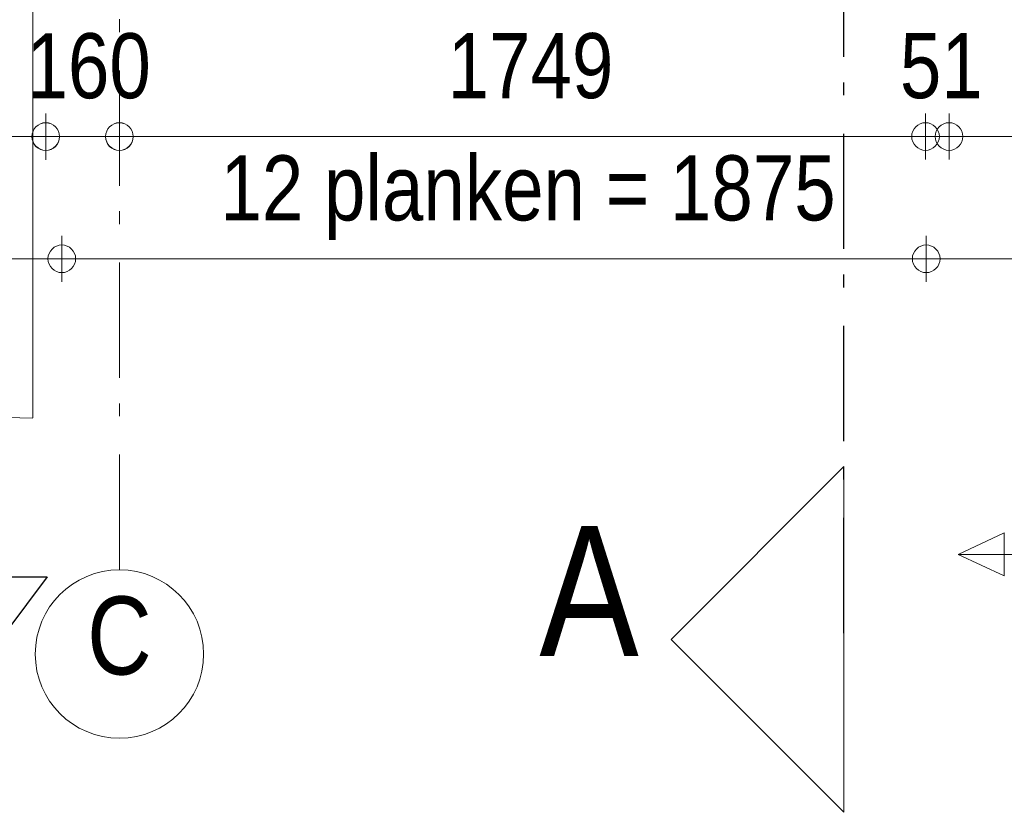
# Model space of a CAD drawing. Header units: millimetres. Extents: x 18442 to 242186, y -49554 to 63508.
# Tile 80 of 175: x 220624 to 222760, y -43404 to -41685. Entities that reach past the tile are written whole.
import ezdxf

# ---------------------------------------------------------------- set-up
doc = ezdxf.new("R2010")
doc.units = ezdxf.units.MM
doc.header["$LTSCALE"] = 400
doc.linetypes.add('STYLE_06', pattern=[1.041641, 0.625, -0.208282, 0.069427, -0.138931])
for name, color, linetype, lineweight in [('BA-Vluchtwegaanduiding', 43, 'Continuous', 9), ('Binnenkozijnen', 140, 'Continuous', 15), ('Dimension-Buitengevel', 92, 'Continuous', 25), ('None', 7, 'Continuous', 9), ('Tekst', 140, 'Continuous', 15)]:
    doc.layers.add(name, color=color, linetype=linetype, lineweight=lineweight)
doc.styles.add('Abadi MT Condensed Light', font='txt', dxfattribs={"height": 176.388889})
doc.styles.add('Arial Narrow', font='ARIALN.TTF', dxfattribs={"height": 211.666667})

# ---------------------------------------------------------------- blocks, each defined once
blk = doc.blocks.new('*U1251')
at = {"layer": 'None', "color": 140, "lineweight": 15}
for p, q in [((43265.4, -36596.5), (43365.4, -36549.9)), ((43365.4, -36549.9), (43365.4, -36643.1)), ((43265.4, -36596.5), (43365.4, -36643.1))]:
    blk.add_line(p, q, dxfattribs=at)
at = {"layer": 'None', "color": 140, "linetype": 'Continuous', "lineweight": 15}
blk.add_line((50032, -36596.5), (43265.4, -36596.5), dxfattribs=at)
blk = doc.blocks.new('*U1252')
at = {"layer": 'Tekst', "color": 140}
blk.add_blockref('*U1251', (0, 0), dxfattribs=at)
blk = doc.blocks.new('Overige in en uitgangen')
at = {"layer": 'BA-Vluchtwegaanduiding', "color": 92, "linetype": 'Continuous', "lineweight": 25}
blk.add_lwpolyline([(-274.1, -220.5), (-274.1, -110.3), (-935.6, -110.3), (-935.6, 110.2), (-274.1, 110.2), (-274.1, 220.5), (19.9, 0)], close=True, dxfattribs=at)
blk = doc.blocks.new('*U1652')
at = {"layer": 'Dimension-Buitengevel', "color": 43, "insert": (43139.2, -35465.7), "char_height": 141.11, "attachment_point": 1, "style": 'Abadi MT Condensed Light'}
blk.add_mtext('51', dxfattribs=at)
blk = doc.blocks.new('*U1680')
at = {"layer": 'Dimension-Buitengevel', "color": 43, "insert": (42158.1, -35465.7), "char_height": 141.11, "attachment_point": 1, "style": 'Abadi MT Condensed Light'}
blk.add_mtext('1749', dxfattribs=at)
blk = doc.blocks.new('*U1711')
at = {"layer": 'None', "color": 8, "linetype": 'Continuous', "lineweight": 5}
blk.add_line((41258.4, -35202.2), (41258.4, -36300), dxfattribs=at)
blk.add_arc((41258.4, -35202.2), 1098.4, 180, 270, dxfattribs=at)
blk = doc.blocks.new('*U2091')
at = {"layer": 'Dimension-Buitengevel', "color": 43, "insert": (41665.1, -35730.9), "char_height": 141.111, "attachment_point": 1, "style": 'Abadi MT Condensed Light'}
blk.add_mtext('12 planken = 1875', dxfattribs=at)
blk = doc.blocks.new('*U2097')
at = {"layer": 'Dimension-Buitengevel', "color": 43, "insert": (41244.5, -35465.9), "char_height": 141.11, "attachment_point": 1, "style": 'Abadi MT Condensed Light'}
blk.add_mtext('160', dxfattribs=at)
blk = doc.blocks.new('*U2474')
at = {"layer": 'None', "color": 43, "linetype": 'Continuous', "lineweight": 9}
blk.add_circle((41446.1, -36812.6), 182.6, dxfattribs=at)
at = {"layer": 'None', "color": 43, "insert": (41446.1, -36687.7), "char_height": 169.3, "width": 160.91, "attachment_point": 2, "style": 'Arial Narrow'}
blk.add_mtext('C', dxfattribs=at)

msp = doc.modelspace()

# ---------------------------------------------------------------- linework, layer by layer
at = {"layer": 'Dimension-Buitengevel', "color": 43, "linetype": 'Continuous', "lineweight": 9}
for p, q in [((220680.9849, -41888.38115), (220680.9849, -41988.38115)), ((220680.98513, -41888.60012), (220680.98513, -41988.60012)), ((220840.7849, -41888.38115), (220840.7849, -41988.38115)), ((220840.7849, -41888.60012), (220840.7849, -41988.60012)), ((222589.48788, -41888.38115), (222589.48788, -41988.38115)), ((222589.48788, -41888.38115), (222589.48788, -41988.38115)), ((222640.57811, -41888.38115), (222640.57811, -41988.38115)), ((222640.57811, -41888.38115), (222640.57811, -41988.38115)), ((220680.9849, -41938.38115), (219530.98519, -41938.38115)), ((220680.98513, -41938.60012), (220630.98513, -41938.60012)), ((220730.9849, -41938.38115), (220680.9849, -41938.38115)), ((220840.7849, -41938.60012), (220680.98513, -41938.60012)), ((220890.7849, -41938.38115), (220840.7849, -41938.38115)), ((220840.7849, -41938.38115), (222589.48788, -41938.38115)), ((220890.7849, -41938.60012), (220840.7849, -41938.60012)), ((222589.48788, -41938.38115), (222539.48788, -41938.38115)), ((222589.48788, -41938.38115), (222539.48788, -41938.38115)), ((222640.57811, -41938.38115), (222589.48788, -41938.38115)), ((222640.57811, -41938.38115), (222590.57811, -41938.38115)), ((224440.7849, -41938.38115), (222640.57811, -41938.38115)), ((222690.57811, -41938.38115), (222640.57811, -41938.38115)), ((220715.7849, -42153.60012), (220715.7849, -42253.60012)), ((220715.7849, -42153.60012), (220715.7849, -42253.60012)), ((222590.98266, -42153.60012), (222590.98266, -42253.60012)), ((222590.98266, -42153.60012), (222590.98266, -42253.60012)), ((220715.7849, -42203.60012), (218015.7849, -42203.60012)), ((220765.7849, -42203.60012), (220715.7849, -42203.60012)), ((220715.7849, -42203.60012), (222590.98266, -42203.60012)), ((220765.7849, -42203.60012), (220715.7849, -42203.60012)), ((222590.98266, -42203.60012), (222540.98266, -42203.60012)), ((222590.98266, -42203.60012), (222540.98266, -42203.60012)), ((237785.7849, -42203.60012), (222590.98266, -42203.60012))]:
    msp.add_line(p, q, dxfattribs=at)
at = {"layer": 'Dimension-Buitengevel', "color": 43, "lineweight": 9}
for centre in [(220680.9849, -41938.38115), (220680.98513, -41938.60012), (220840.7849, -41938.38115), (220840.7849, -41938.60012), (222589.48788, -41938.38115), (222589.48788, -41938.38115), (222640.57811, -41938.38115), (222640.57811, -41938.38115), (220715.7849, -42203.60012), (220715.7849, -42203.60012), (222590.98266, -42203.60012), (222590.98266, -42203.60012)]:
    msp.add_circle(centre, 29.99817, dxfattribs=at)
at = {"layer": 'None', "color": 43, "linetype": 'STYLE_06', "lineweight": 9}
msp.add_line((220840.7849, -42878.38115), (220840.7849, -10632.74729), dxfattribs=at)
at = {"layer": 'None', "color": 92, "linetype": 'STYLE_06', "lineweight": 25}
msp.add_line((222412.63525, -43015.56865), (222412.63525, -41515.56865), dxfattribs=at)
at = {"layer": 'None', "color": 140, "linetype": 'Continuous', "lineweight": 15, "flags": 128}
msp.add_lwpolyline([(222412.63525, -43404.27872), (222412.63525, -42654.27872), (222037.63525, -43029.27872)], close=True, dxfattribs=at)

# ---------------------------------------------------------------- block references
at = {"layer": 'BA-Vluchtwegaanduiding', "color": 7, "rotation": 270}
msp.add_blockref('Overige in en uitgangen', (220463.77607, -43167.78047), dxfattribs=at)
at = {"layer": 'Dimension-Buitengevel', "color": 7}
for name in ['*U2097', '*U1680', '*U1652', '*U2091']:
    msp.add_blockref(name, (179394.72553, -6248.38115), dxfattribs=at)
at = {"layer": 'None', "color": 7}
for name in ['*U1711', '*U1252', '*U2474']:
    msp.add_blockref(name, (179394.72553, -6248.38115), dxfattribs=at)

# ---------------------------------------------------------------- texts
at = {"layer": 'Binnenkozijnen', "color": 1, "insert": (221751.81581, -42782.88427), "char_height": 282.22222, "attachment_point": 1, "style": 'Arial Narrow'}
msp.add_mtext('A', dxfattribs=at)

doc.saveas('drawing.dxf')
